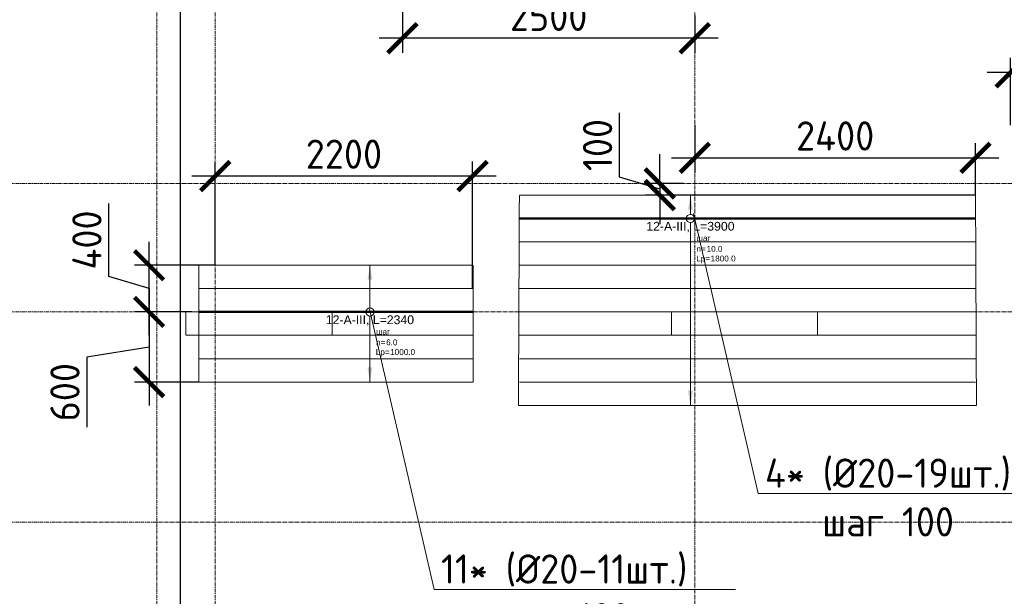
# Model space of a CAD drawing. Header units: millimetres. Extents: x -56135 to 1694203, y -446411 to -23139.
# Tile 86 of 256: x 572098 to 580516, y -119933 to -114998. Entities that reach past the tile are written whole.
import ezdxf
from ezdxf import colors
from ezdxf.entities.mleader import LeaderData, LeaderLine
from ezdxf.enums import TextEntityAlignment as Align
from ezdxf.math import Vec2, Vec3

# ---------------------------------------------------------------- set-up
doc = ezdxf.new("R2010")
doc.units = ezdxf.units.MM
doc.set_wipeout_variables(frame=1)
for name, pattern in [('01 Штриховая _4 мм_', [6, 3.5, -2.5]), ('______5', [1100, 800, -100, 100, -100]), ('GOST2.303 4', [7, 5, -2, 0]), ('осевая', [50.8, 31.75, -6.35, 6.35, -6.35])]:
    doc.linetypes.add(name, pattern=pattern)
for name, color, linetype, lineweight in [('0 Фундамент', 5, 'Continuous', 30), ('АрмСтер', 2, 'Continuous', 50), ('контур распр. стерхней', 2, 'GOST2.303 4', 20), ('Оси', 40, '______5', 18), ('подоснова', 151, 'Continuous', 5), ('РАЗМЕРЫ', 1, 'Continuous', 9), ('СТЕНЫ', 3, 'Continuous', 30)]:
    doc.layers.add(name, color=color, linetype=linetype, lineweight=lineweight)
doc.layers.add('АрмСтер_атрибуты', color=2, linetype='Continuous', lineweight=0, plot=False)
doc.layers.add('АрмСтер_невид', color=8, linetype='Continuous', lineweight=0, plot=False)
doc.styles.add('GOST-2.304_Type-B', font='GOST_Common.ttf')
doc.styles.get("Standard").update_dxf_attribs({"font": 'arial.ttf'})
doc.styles.add('Аннотативный', font='arial.ttf')
doc.dimstyles.new('СПДС', dxfattribs={"dimscale": 100, "dimtxt": 2.5, "dimasz": 2.5, "dimexe": 1.25, "dimexo": 0, "dimtad": 1, "dimdec": 0, "dimtxsty": 'GOST-2.304_Type-B', "dimblk": 'ARCHTICK', "dimcen": 2.5, "dimdle": 2, "dimadec": 0, "dimazin": 2, "dimtfac": 0.75, "dimtdec": 0, "dimtmove": 1, "dimatfit": 3, "dimfxl": 1, "dimtolj": 1, "dimarcsym": 1})

# ---------------------------------------------------------------- blocks, each defined once
blk = doc.blocks.new('оси 2.2-2.3')
at = {"layer": 'Оси', "color": 16, "linetype": 'осевая', "lineweight": 0, "transparency": 33554687}
for p, q in [((478554.9, -104267.9), (478554.9, -134893.5)), ((473954.9, -105027.5), (473954.9, -134138.1)), ((474454.9, -105027.5), (474454.9, -134138.1)), ((468076.3, -116595.4), (524372.9, -116595.4)), ((468076.3, -117695.4), (524372.9, -117695.4)), ((468076.3, -119495.4), (524372.9, -119495.4))]:
    blk.add_line(p, q, dxfattribs=at)
blk = doc.blocks.new('*U67')
at = {"layer": 'АрмСтер_невид', "ltscale": 100}
for p, q in [((-1462.5, 200), (2437.5, 200)), ((-1462.5, -200), (2437.5, -200)), ((-1462.5, -400), (2437.5, -400)), ((-1462.5, -600), (2437.5, -600)), ((-1462.5, -800), (2437.5, -800)), ((-1462.5, -1000), (2437.5, -1000)), ((-1462.5, -1200), (2437.5, -1200)), ((-1462.5, -1400), (2437.5, -1400)), ((-1462.5, -1600), (2437.5, -1600))]:
    blk.add_line(p, q, dxfattribs=at)
at = {"layer": 'РАЗМЕРЫ'}
for p, q in [((112.5, 200), (-112.5, 200)), ((112.5, -1600), (-112.5, -1600))]:
    blk.add_line(p, q, dxfattribs=at)
at = {"layer": 'РАЗМЕРЫ', "ltscale": 15}
blk.add_line((0, -1600), (0, 200), dxfattribs=at)
at = {"layer": 'РАЗМЕРЫ'}
for points in [[(0, 200), (20.9, 74.8), (-20.9, 74.8)], [(0, -1600), (20.9, -1474.8), (-20.9, -1474.8)]]:
    blk.add_solid(points, dxfattribs=at)
at = {"layer": 'АрмСтер_атрибуты', "color": 215, "ltscale": 15, "style": 'Аннотативный'}
for s, p in [('шаг', (51.4, -194.2)), ('n=', (51.4, -285.1)), ('Lр=', (50.2, -367.8))]:
    blk.add_text(s, height=50, dxfattribs=at).set_placement(p)
at = {"layer": 'АрмСтер_атрибуты', "style": 'Аннотативный', "flags": 8}
blk.add_attdef('ПОЗ', (110, 29.6), '', height=75, dxfattribs=at)
at = {"layer": 'АрмСтер_атрибуты', "color": 215, "style": 'Аннотативный'}
for tag, p, flags in [('ШАГ', (190.9, -194.2), 10), ('КОЛ', (138, -285.1), 8), ('ШИРИНА', (172.9, -367.8), 8)]:
    blk.add_attdef(tag, p, '', height=50, dxfattribs=dict(at, flags=flags))
at = {"layer": 'АрмСтер_атрибуты', "flags": 9}
for tag, p in [('МАССА', (-1033.5, -1010.5)), ('ОБОЗНАЧЕНИЕ', (-1033.5, -1124.4))]:
    blk.add_attdef(tag, p, '', height=75, dxfattribs=at)
at = {"linetype": 'Continuous', "lineweight": 0}
blk.add_wipeout([(35, 0), (28.3, 20.6), (10.8, 33.3), (-10.8, 33.3), (-28.3, 20.6), (-35, 0), (-28.3, -20.6), (-10.8, -33.3), (10.8, -33.3), (28.3, -20.6)], dxfattribs=at)
at = {"color": 0, "linetype": 'ByBlock', "lineweight": -2, "ltscale": 100}
blk.add_line((-1462.5, 0), (2437.5, 0), dxfattribs=at)
at = {"layer": 'АрмСтер_невид', "ltscale": 100}
blk.add_line((-1462.5, 0), (2437.5, 0), dxfattribs=at)
at = {"layer": 'РАЗМЕРЫ'}
blk.add_circle((0, 0), 35, dxfattribs=at)
at = {"layer": 'АрмСтер_атрибуты', "style": 'Аннотативный', "flags": 8}
blk.add_attdef('НАИМЕНОВАНИЕ', text='', height=75, dxfattribs=at).set_placement((0, -29.3), align=Align.TOP_CENTER)
blk = doc.blocks.new('_ArchTick')
at = {"color": 0, "linetype": 'ByBlock', "const_width": 0.15}
blk.add_lwpolyline([(-0.5, -0.5), (0.5, 0.5)], dxfattribs=at)
blk = doc.blocks.new('*D1420')
at = {"layer": 'DEFPOINTS', "color": 0, "transparency": 16777216}
for p in [(577869.7, -115899.2), (580269.7, -116180.8), (580269.7, -116499.2)]:
    blk.add_point(p, dxfattribs=at)
at = {"layer": 'РАЗМЕРЫ', "color": 0, "lineweight": -2, "transparency": 16777216}
for p, q in [((577869.7, -115899.2), (577869.7, -116305.8)), ((580269.7, -116499.2), (580269.7, -116055.8)), ((577669.7, -116180.8), (580469.7, -116180.8))]:
    blk.add_line(p, q, dxfattribs=at)
at = {"layer": 'РАЗМЕРЫ', "color": 0, "lineweight": -2, "transparency": 16777216, "xscale": 250, "yscale": 250, "zscale": 250, "rotation": 180}
blk.add_blockref('_ArchTick', (577869.7, -116180.8), dxfattribs=at)
at = {"layer": 'РАЗМЕРЫ', "color": 0, "lineweight": -2, "transparency": 16777216, "xscale": 250, "yscale": 250, "zscale": 250}
blk.add_blockref('_ArchTick', (580269.7, -116180.8), dxfattribs=at)
at = {"layer": 'РАЗМЕРЫ', "color": 0, "transparency": 16777216, "insert": (579069.7, -115993.3), "char_height": 250, "attachment_point": 5, "style": 'GOST-2.304_Type-B'}
blk.add_mtext('\\A1;2400', dxfattribs=at)
blk = doc.blocks.new('*D1289')
at = {"layer": 'DEFPOINTS', "color": 0, "transparency": 16777216}
for p in [(577769.7, -116399.2), (577569.7, -116499.2), (580269.7, -116499.2)]:
    blk.add_point(p, dxfattribs=at)
at = {"layer": 'РАЗМЕРЫ', "color": 0, "lineweight": -2, "transparency": 16777216}
for p, q in [((577226, -116346), (577226, -115796)), ((577569.7, -116399.2), (577569.7, -116149.2)), ((577569.7, -116449.2), (577226, -116346)), ((577769.7, -116399.2), (577444.7, -116399.2)), ((577569.7, -116399.2), (577569.7, -116499.2)), ((577569.7, -116399.2), (577569.7, -116499.2)), ((580269.7, -116499.2), (577444.7, -116499.2)), ((577569.7, -116499.2), (577569.7, -116749.2))]:
    blk.add_line(p, q, dxfattribs=at)
at = {"layer": 'РАЗМЕРЫ', "color": 0, "lineweight": -2, "transparency": 16777216, "xscale": 250, "yscale": 250, "zscale": 250}
for p, rotation in [((577569.7, -116399.2), 270), ((577569.7, -116499.2), 90)]:
    blk.add_blockref('_ArchTick', p, dxfattribs=dict(at, rotation=rotation))
at = {"layer": 'РАЗМЕРЫ', "color": 0, "transparency": 16777216, "insert": (577038.5, -116071), "char_height": 250, "attachment_point": 5, "rotation": 90, "style": 'GOST-2.304_Type-B'}
blk.add_mtext('\\A1;100', dxfattribs=at)
blk = doc.blocks.new('_None')
blk = doc.blocks.new('*D1299')
at = {"layer": 'DEFPOINTS', "color": 0, "transparency": 16777216}
for p in [(580569.7, -115449.2), (580569.7, -115901.7), (582519.7, -115846.2)]:
    blk.add_point(p, dxfattribs=at)
at = {"layer": 'РАЗМЕРЫ', "color": 0, "lineweight": -2, "transparency": 16777216}
for p, q in [((580569.7, -115901.7), (580569.7, -115324.2)), ((582519.7, -115846.2), (582519.7, -115324.2)), ((582719.7, -115449.2), (580369.7, -115449.2))]:
    blk.add_line(p, q, dxfattribs=at)
at = {"layer": 'РАЗМЕРЫ', "color": 0, "lineweight": -2, "transparency": 16777216, "xscale": 250, "yscale": 250, "zscale": 250, "rotation": 180}
blk.add_blockref('_ArchTick', (580569.7, -115449.2), dxfattribs=at)
at = {"layer": 'РАЗМЕРЫ', "color": 0, "lineweight": -2, "transparency": 16777216, "xscale": 250, "yscale": 250, "zscale": 250}
blk.add_blockref('_ArchTick', (582519.7, -115449.2), dxfattribs=at)
at = {"layer": 'РАЗМЕРЫ', "color": 0, "transparency": 16777216, "insert": (581544.7, -115261.7), "char_height": 250, "attachment_point": 5, "style": 'GOST-2.304_Type-B'}
blk.add_mtext('\\A1;1950', dxfattribs=at)
blk = doc.blocks.new('*D1294')
at = {"layer": 'DEFPOINTS', "color": 0, "transparency": 16777216}
for p in [(575369.7, -114616.5), (577869.7, -114961.6), (575369.7, -115157.4)]:
    blk.add_point(p, dxfattribs=at)
at = {"layer": 'РАЗМЕРЫ', "color": 0, "lineweight": -2, "transparency": 16777216}
for p, q in [((575369.7, -114616.5), (575369.7, -115282.4)), ((577869.7, -114961.6), (577869.7, -115282.4)), ((578069.7, -115157.4), (575169.7, -115157.4))]:
    blk.add_line(p, q, dxfattribs=at)
at = {"layer": 'РАЗМЕРЫ', "color": 0, "lineweight": -2, "transparency": 16777216, "xscale": 250, "yscale": 250, "zscale": 250, "rotation": 180}
blk.add_blockref('_ArchTick', (575369.7, -115157.4), dxfattribs=at)
at = {"layer": 'РАЗМЕРЫ', "color": 0, "lineweight": -2, "transparency": 16777216, "xscale": 250, "yscale": 250, "zscale": 250}
blk.add_blockref('_ArchTick', (577869.7, -115157.4), dxfattribs=at)
at = {"layer": 'РАЗМЕРЫ', "color": 0, "transparency": 16777216, "insert": (576619.7, -114969.9), "char_height": 250, "attachment_point": 5, "style": 'GOST-2.304_Type-B'}
blk.add_mtext('\\A1;2500', dxfattribs=at)
blk = doc.blocks.new('*U1167')
at = {"layer": 'АрмСтер_невид', "ltscale": 100}
for p, q in [((-1462.5, 400), (877.5, 400)), ((-1462.5, 200), (877.5, 200)), ((-1462.5, -200), (877.5, -200)), ((-1462.5, -400), (877.5, -400)), ((-1462.5, -600), (877.5, -600))]:
    blk.add_line(p, q, dxfattribs=at)
at = {"layer": 'РАЗМЕРЫ'}
for p, q in [((112.5, 400), (-112.5, 400)), ((112.5, -600), (-112.5, -600))]:
    blk.add_line(p, q, dxfattribs=at)
at = {"layer": 'РАЗМЕРЫ', "ltscale": 15}
blk.add_line((0, -600), (0, 400), dxfattribs=at)
at = {"layer": 'РАЗМЕРЫ'}
for points in [[(0, 400), (20.9, 274.8), (-20.9, 274.8)], [(0, -600), (20.9, -474.8), (-20.9, -474.8)]]:
    blk.add_solid(points, dxfattribs=at)
at = {"layer": 'АрмСтер_атрибуты', "color": 215, "ltscale": 15, "style": 'Аннотативный'}
for s, p in [('шаг', (51.4, -194.2)), ('n=', (51.4, -285.1)), ('Lр=', (50.2, -367.8))]:
    blk.add_text(s, height=50, dxfattribs=at).set_placement(p)
at = {"layer": 'АрмСтер_атрибуты', "style": 'Аннотативный', "flags": 8}
blk.add_attdef('ПОЗ', (110, 29.6), '', height=75, dxfattribs=at)
at = {"layer": 'АрмСтер_атрибуты', "color": 215, "style": 'Аннотативный'}
for tag, p, flags in [('ШАГ', (190.9, -194.2), 10), ('КОЛ', (138, -285.1), 8), ('ШИРИНА', (172.9, -367.8), 8)]:
    blk.add_attdef(tag, p, '', height=50, dxfattribs=dict(at, flags=flags))
at = {"layer": 'АрмСтер_атрибуты', "flags": 9}
for tag, p in [('МАССА', (-1033.5, -610.5)), ('ОБОЗНАЧЕНИЕ', (-1033.5, -724.4))]:
    blk.add_attdef(tag, p, '', height=75, dxfattribs=at)
at = {"linetype": 'Continuous', "lineweight": 0}
blk.add_wipeout([(35, 0), (28.3, 20.6), (10.8, 33.3), (-10.8, 33.3), (-28.3, 20.6), (-35, 0), (-28.3, -20.6), (-10.8, -33.3), (10.8, -33.3), (28.3, -20.6)], dxfattribs=at)
at = {"color": 0, "linetype": 'ByBlock', "lineweight": -2, "ltscale": 100}
blk.add_line((-1462.5, 0), (877.5, 0), dxfattribs=at)
at = {"layer": 'АрмСтер_невид', "ltscale": 100}
blk.add_line((-1462.5, 0), (877.5, 0), dxfattribs=at)
at = {"layer": 'РАЗМЕРЫ'}
blk.add_circle((0, 0), 35, dxfattribs=at)
at = {"layer": 'АрмСтер_атрибуты', "style": 'Аннотативный', "flags": 8}
blk.add_attdef('НАИМЕНОВАНИЕ', text='', height=75, dxfattribs=at).set_placement((0, -29.3), align=Align.TOP_CENTER)
blk = doc.blocks.new('*D1266')
at = {"layer": 'DEFPOINTS', "color": 0, "transparency": 16777216}
for p in [(573769.7, -116336.6), (573769.7, -117099.2), (575970, -117299.2)]:
    blk.add_point(p, dxfattribs=at)
at = {"layer": 'РАЗМЕРЫ', "color": 0, "lineweight": -2, "transparency": 16777216}
for p, q in [((573769.7, -117099.2), (573769.7, -116211.6)), ((575970, -117299.2), (575970, -116211.6)), ((576170, -116336.6), (573569.7, -116336.6))]:
    blk.add_line(p, q, dxfattribs=at)
at = {"layer": 'РАЗМЕРЫ', "color": 0, "lineweight": -2, "transparency": 16777216, "xscale": 250, "yscale": 250, "zscale": 250, "rotation": 180}
blk.add_blockref('_ArchTick', (573769.7, -116336.6), dxfattribs=at)
at = {"layer": 'РАЗМЕРЫ', "color": 0, "lineweight": -2, "transparency": 16777216, "xscale": 250, "yscale": 250, "zscale": 250}
blk.add_blockref('_ArchTick', (575970, -116336.6), dxfattribs=at)
at = {"layer": 'РАЗМЕРЫ', "color": 0, "transparency": 16777216, "insert": (574869.8, -116149.1), "char_height": 250, "attachment_point": 5, "style": 'GOST-2.304_Type-B'}
blk.add_mtext('\\A1;2200', dxfattribs=at)
blk = doc.blocks.new('*D1400')
at = {"layer": 'DEFPOINTS', "color": 0, "transparency": 16777216}
for p in [(573569.7, -117499.2), (573203.7, -118099.2), (573629.7, -118099.2)]:
    blk.add_point(p, dxfattribs=at)
at = {"layer": 'РАЗМЕРЫ', "color": 0, "lineweight": -2, "transparency": 16777216}
for p, q in [((573203.7, -117299.2), (573203.7, -118299.2)), ((573569.7, -117499.2), (573078.7, -117499.2)), ((573203.7, -117799.2), (572672.4, -117885.8)), ((572672.4, -117885.8), (572672.4, -118485.8)), ((573629.7, -118099.2), (573078.7, -118099.2))]:
    blk.add_line(p, q, dxfattribs=at)
at = {"layer": 'РАЗМЕРЫ', "color": 0, "lineweight": -2, "transparency": 16777216, "xscale": 250, "yscale": 250, "zscale": 250}
for p, rotation in [((573203.7, -117499.2), 90), ((573203.7, -118099.2), 270)]:
    blk.add_blockref('_ArchTick', p, dxfattribs=dict(at, rotation=rotation))
at = {"layer": 'РАЗМЕРЫ', "color": 0, "transparency": 16777216, "insert": (572484.9, -118185.8), "char_height": 250, "attachment_point": 5, "rotation": 90, "style": 'GOST-2.304_Type-B'}
blk.add_mtext('\\A1;600', dxfattribs=at)
blk = doc.blocks.new('*D1267')
at = {"layer": 'DEFPOINTS', "color": 0, "transparency": 16777216}
for p in [(573203.7, -117099.2), (573769.7, -117099.2), (573569.7, -117499.2)]:
    blk.add_point(p, dxfattribs=at)
at = {"layer": 'РАЗМЕРЫ', "color": 0, "lineweight": -2, "transparency": 16777216}
for p, q in [((572859.9, -117196), (572859.9, -116571)), ((573203.7, -117699.2), (573203.7, -116899.2)), ((573769.7, -117099.2), (573078.7, -117099.2)), ((573203.7, -117299.2), (572859.9, -117196)), ((573569.7, -117499.2), (573078.7, -117499.2))]:
    blk.add_line(p, q, dxfattribs=at)
at = {"layer": 'РАЗМЕРЫ', "color": 0, "lineweight": -2, "transparency": 16777216, "xscale": 250, "yscale": 250, "zscale": 250}
for p, rotation in [((573203.7, -117099.2), 90), ((573203.7, -117499.2), 270)]:
    blk.add_blockref('_ArchTick', p, dxfattribs=dict(at, rotation=rotation))
at = {"layer": 'РАЗМЕРЫ', "color": 0, "transparency": 16777216, "insert": (572672.4, -116883.5), "char_height": 250, "attachment_point": 5, "rotation": 90, "style": 'GOST-2.304_Type-B'}
blk.add_mtext('\\A1;400', dxfattribs=at)
blk = doc.blocks.new('стены  тп')
at = {"layer": 'СТЕНЫ', "color": 251, "linetype": '01 Штриховая _4 мм_', "lineweight": 0, "true_color": 0x636466}
for p, q in [((543712.3, -327825.7, 3100), (542462.3, -327825.7, 3100)), ((542462.3, -327825.7, 3100), (542462.3, -328025.7, 3100)), ((543712.3, -328025.7, 3100), (543712.3, -327825.7, 3100)), ((547862.3, -327825.7, 3100), (546612.3, -327825.7, 3100)), ((546612.3, -327825.7, 3100), (546612.3, -328025.7, 3100)), ((547862.3, -328025.7, 3100), (547862.3, -327825.7, 3100)), ((542462.3, -328025.7, 3100), (543712.3, -328025.7, 3100)), ((546612.3, -328025.7, 3100), (547862.3, -328025.7, 3100))]:
    blk.add_line(p, q, dxfattribs=at)

msp = doc.modelspace()

# ---------------------------------------------------------------- linework, layer by layer
at = {"layer": '0 Фундамент'}
msp.add_lwpolyline([(573469.4, -105949.2), (573469.4, -130129.2), (580819.4, -130129.2), (580819.4, -130129.2), (593319.4, -130129.2), (593319.4, -130129.2), (595669.4, -130129.2), (595669.4, -130129.2), (621119.4, -130129.2), (621119.4, -126049.2), (622599.4, -126049.2), (622599.4, -117449.2), (621119.4, -117449.2), (621119.4, -105949.2), (573469.4, -105949.2)], dxfattribs=at)
at = {"layer": 'контур распр. стерхней', "linetype": '01 Штриховая _4 мм_'}
for points in [[(580277.6, -118299.2), (576361.8, -118299.2), (576369.7, -116499.2), (580269.7, -116499.2)], [(575974.3, -118099.2), (573629.7, -118099.2), (573629.7, -117099.2), (575974.3, -117099.2)]]:
    msp.add_lwpolyline(points, close=True, dxfattribs=at)

# ---------------------------------------------------------------- block references
at = {"layer": 'РАЗМЕРЫ', "color": 1}
msp.add_blockref('оси 2.2-2.3', (99314.8, 196.2), dxfattribs=at)

# ---------------------------------------------------------------- dimensions: what is measured, and where the dimension line sits
for base, p1, p2, picture, middle in [((575369.7, -115157.4), (577869.7, -114961.6), (575369.7, -114616.5), '*D1294', (576619.7, -114969.9)), ((580569.7, -115449.2), (582519.7, -115846.2), (580569.7, -115901.7), '*D1299', (581544.7, -115261.7))]:
    dim = msp.add_linear_dim(base=base, p1=p1, p2=p2, dimstyle='СПДС', dxfattribs=at)
    dim.commit()
    dim.dimension.update_dxf_attribs({"geometry": picture, "text_midpoint": middle})

# ---------------------------------------------------------------- next in the draw order: block references
at = {"layer": 'АрмСтер', "ltscale": 15}
ref = msp.add_blockref('*U67', (577832.2, -116699.2), dxfattribs=at)
ref.add_attrib('НАИМЕНОВАНИЕ', '12-A-III, L=3900', dxfattribs={"layer": 'АрмСтер_атрибуты', "height": 75, "style": 'Аннотативный', "flags": 8}).set_placement((577832.2, -116728.5), align=Align.TOP_CENTER)
ref.add_attrib('КОЛ', '10.0', (577970.3, -116984.3), dxfattribs={"layer": 'АрмСтер_атрибуты', "color": 215, "height": 50, "style": 'Аннотативный', "flags": 8})
ref.add_attrib('ШИРИНА', '1800.0', (578005.1, -117067), dxfattribs={"layer": 'АрмСтер_атрибуты', "color": 215, "height": 50, "style": 'Аннотативный', "flags": 8})
ref = msp.add_blockref('*U1167', (575092.2, -117499.2), dxfattribs=at)
ref.add_attrib('НАИМЕНОВАНИЕ', '12-A-III, L=2340', dxfattribs={"layer": 'АрмСтер_атрибуты', "height": 75, "style": 'Аннотативный', "flags": 8}).set_placement((575092.2, -117528.5), align=Align.TOP_CENTER)
ref.add_attrib('КОЛ', '6.0', (575230.3, -117784.3), dxfattribs={"layer": 'АрмСтер_атрибуты', "color": 215, "height": 50, "style": 'Аннотативный', "flags": 8})
ref.add_attrib('ШИРИНА', '1000.0', (575265.1, -117867), dxfattribs={"layer": 'АрмСтер_атрибуты', "color": 215, "height": 50, "style": 'Аннотативный', "flags": 8})

# ---------------------------------------------------------------- next in the draw order: block references
at = {"layer": 'РАЗМЕРЫ'}
msp.add_blockref('стены  тп', (31057, 210326.6, -3100), dxfattribs=at)

# ---------------------------------------------------------------- next in the draw order: dimensions: what is measured, and where the dimension line sits
at = {"layer": 'РАЗМЕРЫ', "color": 1}
for base, p1, p2, picture, middle in [((577569.7, -116499.2), (577769.7, -116399.2), (580269.7, -116499.2), '*D1289', (577038.5, -116283.5)), ((573203.7, -117099.2), (573569.7, -117499.2), (573769.7, -117099.2), '*D1267', (572672.4, -117133.5))]:
    dim = msp.add_linear_dim(base=base, p1=p1, p2=p2, angle=90, dimstyle='СПДС', dxfattribs=at)
    dim.commit()
    dim.dimension.update_dxf_attribs({"geometry": picture, "text_midpoint": middle})
dim = msp.add_linear_dim(base=(580269.7, -116180.8), p1=(577869.7, -115899.2), p2=(580269.7, -116499.2), dimstyle='СПДС', dxfattribs=at)
dim.commit()
dim.dimension.update_dxf_attribs({"geometry": '*D1420', "text_midpoint": (579069.7, -115993.3)})
at = {"layer": 'РАЗМЕРЫ'}
dim = msp.add_linear_dim(base=(573769.7, -116336.6), p1=(575970, -117299.2), p2=(573769.7, -117099.2), dimstyle='СПДС', dxfattribs=at)
dim.commit()
dim.dimension.update_dxf_attribs({"geometry": '*D1266', "text_midpoint": (574869.8, -116149.1)})
dim = msp.add_linear_dim(base=(573203.7, -118099.2), p1=(573569.7, -117499.2), p2=(573629.7, -118099.2), angle=90, dimstyle='СПДС', dxfattribs=at)
dim.commit()
dim.dimension.update_dxf_attribs({"geometry": '*D1400', "text_midpoint": (572672.4, -117948.3), "dimtype": 160})

# ---------------------------------------------------------------- next in the draw order: leaders
at = {"layer": 'подоснова', "color": 6, "ltscale": 0.3}
ml = msp.add_multileader_mtext('Standard', dxfattribs=at)
ml.set_content('4* (%%C20-19шт.)\\Pшаг 100', color=6, style='GOST-2.304_Type-B')
ml.set_leader_properties(color=256, linetype='ByLayer', lineweight=15)
ml.set_arrow_properties(name='NONE')
ml.build(insert=Vec2(0, 0))
ml.multileader.update_dxf_attribs({"text_left_attachment_type": 6, "text_right_attachment_type": 6, "dogleg_length": 0.1, "arrow_head_size": 18})
ctx = ml.context
ctx.base_point, ctx.char_height, ctx.arrow_head_size, ctx.landing_gap_size, ctx.plane_origin = Vec3(578410.8, -119053.3), 250, 18, 20, Vec3(569400.7, -114305.1)
ctx.left_attachment, ctx.right_attachment, ctx.text_align_type = 6, 6, 1
notes = []
notes.append((ctx, [(0, (1, 1, 0), (578410.7, -119053.3), (1, 0), 0.1, [(0, [(577857.5, -116655.6)], 0, [])])]))
ctx.mtext.insert, ctx.mtext.alignment, ctx.mtext.flow_direction = Vec3(579521.7, -118753.3), 2, 5
ml = msp.add_multileader_mtext('Standard', dxfattribs=at)
ml.set_content('11* (%%C20-11шт.)\\Pшаг 100', color=6, style='GOST-2.304_Type-B')
ml.set_leader_properties(color=256, linetype='ByLayer', lineweight=15)
ml.set_arrow_properties(name='NONE')
ml.build(insert=Vec2(0, 0))
ml.multileader.update_dxf_attribs({"text_left_attachment_type": 6, "text_right_attachment_type": 6, "dogleg_length": 0.1, "arrow_head_size": 18})
ctx = ml.context
ctx.base_point, ctx.char_height, ctx.arrow_head_size, ctx.landing_gap_size, ctx.plane_origin = Vec3(575642.5, -119873.9), 250, 18, 20, Vec3(566632.4, -115125.6)
ctx.left_attachment, ctx.right_attachment, ctx.text_align_type = 6, 6, 1
notes.append((ctx, [(0, (1, 1, 0), (575642.4, -119873.9), (1, 0), 0.1, [(0, [(575089.2, -117476.2)], 0, [])])]))
ctx.mtext.insert, ctx.mtext.alignment, ctx.mtext.flow_direction = Vec3(576753.4, -119573.9), 2, 5
for ctx, leaders in notes:
    for number, flags, end, landing, length, lines in leaders:
        leader = LeaderData()
        leader.index, (leader.has_last_leader_line, leader.has_dogleg_vector, leader.attachment_direction) = number, flags
        leader.last_leader_point, leader.dogleg_vector, leader.dogleg_length = Vec3(end), Vec3(landing), length
        for number, points, colour, breaks in lines:
            line = LeaderLine()
            line.index, line.vertices, line.color, line.breaks = number, Vec3.list(points), colors.encode_raw_color(colour), breaks
            leader.lines.append(line)
        ctx.leaders.append(leader)

doc.saveas('drawing.dxf')
